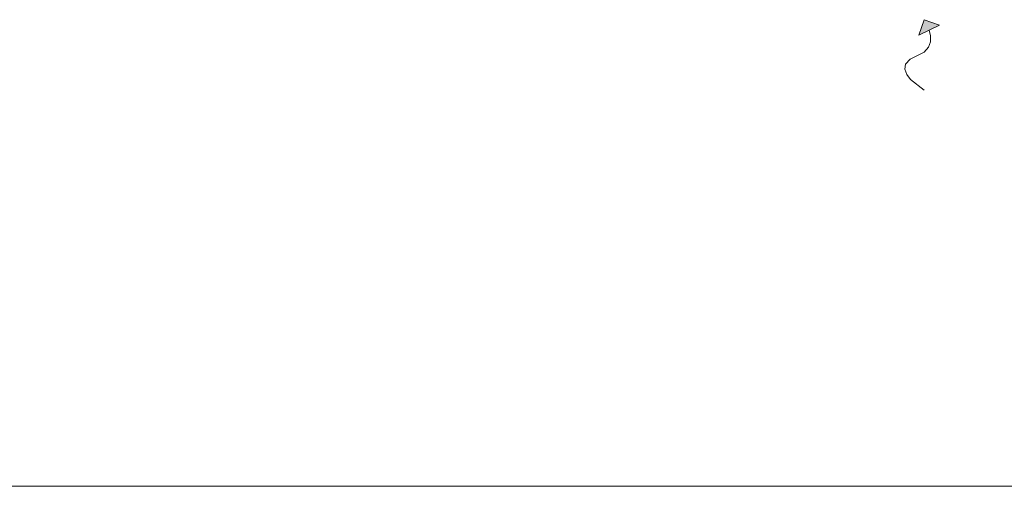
# Model space of a CAD drawing. Extents: x -21260 to 35740, y -2672 to 187028.
# Tile 11 of 120: x -9464 to -981, y 27028 to 31051. Entities that reach past the tile are written whole.
import ezdxf

# ---------------------------------------------------------------- set-up
doc = ezdxf.new("R2010")
doc.units = 0
doc.header["$MEASUREMENT"] = 0
doc.layers.add('arch nawiewniki', color=7, linetype='Continuous')
doc.layers.add('arch nawiewniki_Nr_Pióra__21', color=7, linetype='Continuous', lineweight=13)
doc.layers.add('ARCH TABELA_Nr_Pióra__21', color=7, linetype='Continuous', lineweight=13)

# ---------------------------------------------------------------- blocks, each defined once
blk = doc.blocks.new('Krzywa_1', base_point=(-1671.9, 30441.7))
at = {"layer": 'arch nawiewniki_Nr_Pióra__21', "linetype": 'Continuous'}
blk.add_hatch(color=256, dxfattribs=at).paths.add_polyline_path([(-1671.9, 31050.5), (-1538.5, 31003.8), (-1718.7, 30917.1)], flags=0)
for p, q in [((-1671.9, 31050.5), (-1718.7, 30917.1)), ((-1671.9, 31050.5), (-1538.5, 31003.8)), ((-1538.5, 31003.8), (-1718.7, 30917.1))]:
    blk.add_line(p, q, dxfattribs=at)
at = {"layer": 'arch nawiewniki_Nr_Pióra__21', "linetype": 'Continuous', "flags": 128}
blk.add_lwpolyline([(-1671.9, 30441.7), (-1789.6, 30536.3), (-1821.6, 30578.7), (-1838.1, 30623.4), (-1830.9, 30667.8), (-1791.9, 30709.3), (-1671.9, 30770), (-1632.8, 30812.3), (-1616.4, 30861), (-1617, 30911.8), (-1628.6, 30960.4)], dxfattribs=at)

msp = doc.modelspace()

# ---------------------------------------------------------------- linework, layer by layer
at = {"layer": 'ARCH TABELA_Nr_Pióra__21', "linetype": 'Continuous'}
msp.add_line((-21259.9, 27028.4), (35740.1, 27028.4), dxfattribs=at)

# ---------------------------------------------------------------- block references
at = {"layer": 'arch nawiewniki', "linetype": 'Continuous'}
msp.add_blockref('Krzywa_1', (-1671.9, 30441.7), dxfattribs=at)

doc.saveas('drawing.dxf')
